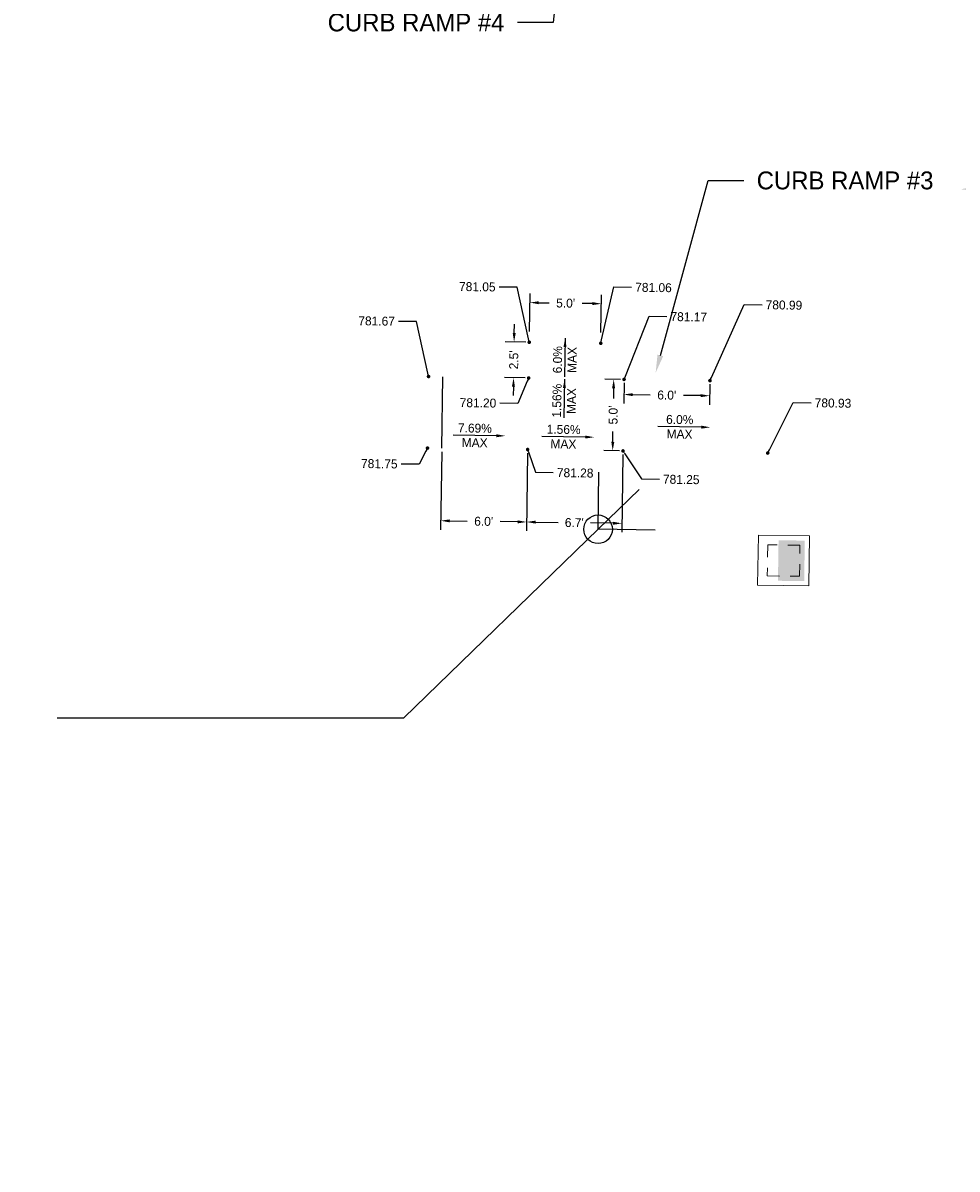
# Model space of a CAD drawing. Header units: feet. Extents: x 1384904 to 1390579, y 443400 to 444295.
# Tile 4 of 57: x 1387607 to 1387673, y 443896 to 443976. Entities that reach past the tile are written whole.
import ezdxf
from ezdxf import colors
from ezdxf.entities.mleader import LeaderData, LeaderLine
from ezdxf.math import Vec2, Vec3

# ---------------------------------------------------------------- set-up
doc = ezdxf.new("R2010")
doc.units = ezdxf.units.FT
doc.header["$MEASUREMENT"] = 0
doc.linetypes.add('drainage01', pattern=[1.6, 0.85, -0.75])
for name, color, linetype in [('DR_P_Cells', 1, 'Continuous'), ('DR_P_Storm_Sewer', 1, 'Continuous'), ('DT_P_Text', 3, 'Continuous'), ('PV_P_Text', 7, 'Continuous'), ('SH_Border', 7, 'Continuous')]:
    doc.layers.add(name, color=color, linetype=linetype)
doc.styles.get("Standard").update_dxf_attribs({"font": 'font31.shx'})
doc.dimstyles.get("Standard").update_dxf_attribs({"dimtxt": 0.18, "dimasz": 0.18, "dimexe": 0.18, "dimexo": 0.0625, "dimgap": 0.09, "dimtad": 0, "dimtih": 1, "dimtoh": 1, "dimdec": 4, "dimzin": 0, "dimdsep": 46, "dimtxsty": 'Standard', "dimcen": 0.09, "dimadec": 0, "dimazin": 0, "dimtfac": 1, "dimtdec": 4, "dimtofl": 0, "dimtmove": 0, "dimatfit": 3, "dimfxl": 1, "dimtolj": 1, "dimtzin": 0, "dimarcsym": 0})

# ---------------------------------------------------------------- blocks, each defined once
blk = doc.blocks.new('CB3A-P')
at = {"layer": 'Defpoints', "color": 20, "linetype": 'drainage01', "lineweight": 0}
blk.add_lwpolyline([(1.083, 1.125), (-1.083, 1.125), (-1.083, -1.125), (1.083, -1.125), (1.083, 1.125)], close=True, dxfattribs=at)
at = {"layer": 'DR_P_Cells', "color": 1, "linetype": 'Continuous', "lineweight": 13, "flags": 128}
blk.add_lwpolyline([(-1.75, 1.792), (1.75, 1.792), (1.75, -1.792), (-1.75, -1.792), (-1.75, 1.792)], close=True, dxfattribs=at)
at = {"layer": 'DR_P_Cells', "color": 1, "linetype": 'Continuous', "lineweight": 0, "extrusion": (0, 0, -1)}
blk.add_solid([(1.417, 0.375), (-1.417, 0.375), (1.417, -1.458), (-1.417, -1.458)], dxfattribs=at)
blk = doc.blocks.new('*D928')
at = {"layer": 'Defpoints', "color": 0, "transparency": 16777216}
for p in [(1387636.57, 443946.133), (1387642.569, 443946.044), (1387642.494, 443940.978)]:
    blk.add_point(p, dxfattribs=at)
at = {"layer": 'PV_P_Text', "color": 0, "lineweight": -2, "transparency": 16777216}
for p, q in [((1387636.566, 443945.883), (1387636.486, 443940.441)), ((1387642.565, 443945.794), (1387642.485, 443940.353)), ((1387637.12, 443941.057), (1387638.335, 443941.039)), ((1387641.87, 443940.987), (1387640.655, 443941.005))]:
    blk.add_line(p, q, dxfattribs=at)
at = {"layer": 'PV_P_Text', "color": 0, "transparency": 16777216}
for points in [[(1387637.122, 443941.161), (1387637.119, 443940.953), (1387636.495, 443941.066)], [(1387641.871, 443941.091), (1387641.868, 443940.883), (1387642.494, 443940.978)]]:
    blk.add_solid(points, dxfattribs=at)
at = {"layer": 'PV_P_Text', "color": 0, "transparency": 16777216, "insert": (1387639.495, 443941.022), "char_height": 0.625, "attachment_point": 5, "rotation": 359.15596}
blk.add_mtext("\\A1;6.0'", dxfattribs=at)
blk = doc.blocks.new('_Dot')
at = {"color": 0, "linetype": 'ByBlock', "lineweight": -2}
blk.add_line((-0.5, 0), (-1, 0), dxfattribs=at)
at = {"color": 0, "linetype": 'ByBlock', "const_width": 0.5}
blk.add_lwpolyline([(-0.25, 0, 1), (0.25, 0, 1)], format="xyb", close=True, dxfattribs=at)
blk = doc.blocks.new('*D933')
at = {"layer": 'Defpoints', "color": 0, "transparency": 16777216}
for p in [(1387641.621, 443953.559), (1387642.68, 443953.544), (1387642.643, 443951.044)]:
    blk.add_point(p, dxfattribs=at)
at = {"layer": 'PV_P_Text', "color": 0, "lineweight": -2, "transparency": 16777216}
for p, q in [((1387641.63, 443954.184), (1387641.639, 443954.809)), ((1387642.43, 443953.547), (1387640.996, 443953.568)), ((1387642.393, 443951.048), (1387640.959, 443951.069)), ((1387641.575, 443950.435), (1387641.566, 443949.81))]:
    blk.add_line(p, q, dxfattribs=at)
at = {"layer": 'PV_P_Text', "color": 0, "transparency": 16777216}
for points in [[(1387641.526, 443954.186), (1387641.734, 443954.183), (1387641.621, 443953.559)], [(1387641.471, 443950.436), (1387641.679, 443950.433), (1387641.584, 443951.059)]]:
    blk.add_solid(points, dxfattribs=at)
at = {"layer": 'PV_P_Text', "color": 0, "transparency": 16777216, "insert": (1387641.603, 443952.309), "char_height": 0.625, "attachment_point": 5, "rotation": 89.15596}
blk.add_mtext("\\A1;2.5'", dxfattribs=at)
blk = doc.blocks.new('*D934')
at = {"layer": 'Defpoints', "color": 0, "transparency": 16777216}
for p in [(1387649.307, 443950.946), (1387655.306, 443950.857), (1387655.291, 443949.802)]:
    blk.add_point(p, dxfattribs=at)
at = {"layer": 'PV_P_Text', "color": 0, "lineweight": -2, "transparency": 16777216}
for p, q in [((1387649.303, 443950.696), (1387649.282, 443949.265)), ((1387655.303, 443950.607), (1387655.282, 443949.177)), ((1387649.916, 443949.881), (1387651.131, 443949.863)), ((1387654.666, 443949.811), (1387653.451, 443949.829))]:
    blk.add_line(p, q, dxfattribs=at)
at = {"layer": 'PV_P_Text', "color": 0, "transparency": 16777216}
for points in [[(1387649.918, 443949.985), (1387649.915, 443949.777), (1387649.291, 443949.89)], [(1387654.667, 443949.915), (1387654.664, 443949.707), (1387655.291, 443949.802)]]:
    blk.add_solid(points, dxfattribs=at)
at = {"layer": 'PV_P_Text', "color": 0, "transparency": 16777216, "insert": (1387652.291, 443949.846), "char_height": 0.625, "attachment_point": 5, "rotation": 359.15596}
blk.add_mtext("\\A1;6.0'", dxfattribs=at)
blk = doc.blocks.new('*D935')
at = {"layer": 'Defpoints', "color": 0, "transparency": 16777216}
for p in [(1387647.723, 443956.236), (1387642.687, 443954.05), (1387647.686, 443953.97)]:
    blk.add_point(p, dxfattribs=at)
at = {"layer": 'PV_P_Text', "color": 0, "lineweight": -2, "transparency": 16777216}
for p, q in [((1387642.691, 443954.3), (1387642.733, 443956.941)), ((1387647.69, 443954.22), (1387647.733, 443956.861)), ((1387643.348, 443956.306), (1387644.068, 443956.295)), ((1387647.098, 443956.246), (1387646.378, 443956.258))]:
    blk.add_line(p, q, dxfattribs=at)
at = {"layer": 'PV_P_Text', "color": 0, "transparency": 16777216}
for points in [[(1387643.35, 443956.41), (1387643.346, 443956.202), (1387642.723, 443956.316)], [(1387647.099, 443956.35), (1387647.096, 443956.142), (1387647.723, 443956.236)]]:
    blk.add_solid(points, dxfattribs=at)
at = {"layer": 'PV_P_Text', "color": 0, "transparency": 16777216, "insert": (1387645.223, 443956.276), "char_height": 0.625, "attachment_point": 5, "rotation": 359.08618}
blk.add_mtext("\\A1;5.0'", dxfattribs=at)
blk = doc.blocks.new('*D936')
at = {"layer": 'Defpoints', "color": 0, "transparency": 16777216}
for p in [(1387648.583, 443950.956), (1387649.307, 443950.946), (1387649.233, 443945.946)]:
    blk.add_point(p, dxfattribs=at)
at = {"layer": 'PV_P_Text', "color": 0, "lineweight": -2, "transparency": 16777216}
for p, q in [((1387649.057, 443950.949), (1387647.958, 443950.966)), ((1387648.574, 443950.331), (1387648.563, 443949.612)), ((1387648.519, 443946.582), (1387648.529, 443947.301)), ((1387648.983, 443945.95), (1387647.885, 443945.966))]:
    blk.add_line(p, q, dxfattribs=at)
at = {"layer": 'PV_P_Text', "color": 0, "transparency": 16777216}
for points in [[(1387648.47, 443950.333), (1387648.678, 443950.33), (1387648.583, 443950.956)], [(1387648.415, 443946.583), (1387648.623, 443946.58), (1387648.509, 443945.957)]]:
    blk.add_solid(points, dxfattribs=at)
at = {"layer": 'PV_P_Text', "color": 0, "transparency": 16777216, "insert": (1387648.546, 443948.457), "char_height": 0.625, "attachment_point": 5, "rotation": 89.15596}
blk.add_mtext("\\A1;5.0'", dxfattribs=at)
blk = doc.blocks.new('*D937')
at = {"layer": 'Defpoints', "color": 0, "transparency": 16777216}
for p in [(1387642.569, 443946.044), (1387649.233, 443945.946), (1387649.159, 443940.88)]:
    blk.add_point(p, dxfattribs=at)
at = {"layer": 'PV_P_Text', "color": 0, "lineweight": -2, "transparency": 16777216}
for p, q in [((1387642.565, 443945.794), (1387642.485, 443940.353)), ((1387649.23, 443945.696), (1387649.149, 443940.255)), ((1387643.119, 443940.969), (1387644.701, 443940.945)), ((1387648.534, 443940.889), (1387646.952, 443940.912))]:
    blk.add_line(p, q, dxfattribs=at)
at = {"layer": 'PV_P_Text', "color": 0, "transparency": 16777216}
for points in [[(1387643.121, 443941.073), (1387643.118, 443940.864), (1387642.494, 443940.978)], [(1387648.535, 443940.993), (1387648.532, 443940.785), (1387649.159, 443940.88)]]:
    blk.add_solid(points, dxfattribs=at)
at = {"layer": 'PV_P_Text', "color": 0, "transparency": 16777216, "insert": (1387645.827, 443940.929), "char_height": 0.625, "attachment_point": 5, "rotation": 359.15596}
blk.add_mtext("\\A1;6.7'", dxfattribs=at)
blk = doc.blocks.new('*D1064')
at = {"layer": 'Defpoints', "color": 0, "transparency": 16777216}
for p in [(1387540.978, 443974.544), (1387672.964, 443972.599), (1387677.04, 443965.292), (1390194.578, 443935.45), (1387670.013, 443772.371)]:
    blk.add_point(p, dxfattribs=at)
at = {"layer": 'DT_P_Text', "color": 0, "lineweight": -2, "transparency": 16777216}
for start, end in [(324.33813, 350.58886), (277.72294, 301.58179)]:
    blk.add_arc((1387672.964, 443972.6), 8.368, start, end, dxfattribs=at)
at = {"layer": 'DT_P_Text', "color": 0, "transparency": 16777216}
for points in [[(1387681.011, 443971.25), (1387681.426, 443971.213), (1387681.33, 443972.476)], [(1387674.101, 443964.1), (1387674.076, 443964.516), (1387672.84, 443964.233)]]:
    blk.add_solid(points, dxfattribs=at)
at = {"layer": 'DT_P_Text', "color": 0, "transparency": 16777216, "insert": (1387678.793, 443966.596), "char_height": 1.25, "attachment_point": 5}
blk.add_mtext('\\A1;90°0\'0"', dxfattribs=at)
blk = doc.blocks.new('*D1065')
at = {"layer": 'Defpoints', "color": 0, "transparency": 16777216}
for p in [(1387895.133, 444137.116), (1387540.978, 443974.544), (1387898.945, 443973.296), (1387891.696, 443959.376), (1390194.578, 443935.45)]:
    blk.add_point(p, dxfattribs=at)
at = {"layer": 'DT_P_Text', "color": 0, "lineweight": -2, "transparency": 16777216}
for start, end in [(56.54595, 80.01082), (8.03728, 33.75153)]:
    blk.add_arc((1387891.89, 443969.374), 8.072, start, end, dxfattribs=at)
at = {"layer": 'DT_P_Text', "color": 0, "transparency": 16777216}
for points in [[(1387893.27, 443977.117), (1387893.31, 443977.531), (1387892.046, 443977.445)], [(1387900.09, 443970.516), (1387899.675, 443970.49), (1387899.961, 443969.255)]]:
    blk.add_solid(points, dxfattribs=at)
at = {"layer": 'DT_P_Text', "color": 0, "transparency": 16777216, "insert": (1387897.694, 443974.984), "char_height": 1.25, "attachment_point": 5}
blk.add_mtext('\\A1;89°44\'10"', dxfattribs=at)
blk = doc.blocks.new('*D1066')
at = {"layer": 'Defpoints', "color": 0, "transparency": 16777216}
for p in [(1388170.018, 444145.729), (1387540.978, 443974.544), (1388173.064, 443969.457), (1388165.387, 443955.345), (1390194.578, 443935.45)]:
    blk.add_point(p, dxfattribs=at)
at = {"layer": 'DT_P_Text', "color": 0, "lineweight": -2, "transparency": 16777216}
for start, end in [(55.6454, 80.17024), (7.59215, 34.10904)]:
    blk.add_arc((1388165.63, 443965.341), 8.497, start, end, dxfattribs=at)
at = {"layer": 'DT_P_Text', "color": 0, "transparency": 16777216}
for points in [[(1388167.06, 443973.507), (1388167.101, 443973.921), (1388165.837, 443973.836)], [(1388174.261, 443966.476), (1388173.845, 443966.452), (1388174.126, 443965.216)]]:
    blk.add_solid(points, dxfattribs=at)
at = {"layer": 'DT_P_Text', "color": 0, "transparency": 16777216, "insert": (1388171.755, 443971.231), "char_height": 1.25, "attachment_point": 5}
blk.add_mtext('\\A1;89°27\'2"', dxfattribs=at)
blk = doc.blocks.new('*D1067')
at = {"layer": 'Defpoints', "color": 0, "transparency": 16777216}
for p in [(1387540.978, 443974.544), (1388536.58, 443959.876), (1388529.293, 443955.832), (1390194.578, 443935.45), (1388524.619, 443400.178)]:
    blk.add_point(p, dxfattribs=at)
at = {"layer": 'DT_P_Text', "color": 0, "lineweight": -2, "transparency": 16777216}
for start, end in [(187.75776, 214.00324), (236.01864, 260.17396)]:
    blk.add_arc((1388536.58, 443959.876), 8.334, start, end, dxfattribs=at)
at = {"layer": 'DT_P_Text', "color": 0, "transparency": 16777216}
for points in [[(1388528.114, 443958.739), (1388528.53, 443958.764), (1388528.247, 443959.999)], [(1388535.177, 443951.872), (1388535.137, 443951.457), (1388536.402, 443951.544)]]:
    blk.add_solid(points, dxfattribs=at)
at = {"layer": 'DT_P_Text', "color": 0, "transparency": 16777216, "insert": (1388530.581, 443954.091), "char_height": 1.25, "attachment_point": 5}
blk.add_mtext('\\A1;89°37\'11"', dxfattribs=at)
blk = doc.blocks.new('*D1068')
at = {"layer": 'Defpoints', "color": 0, "transparency": 16777216}
for p in [(1388548.528, 444294.604), (1387540.978, 443974.544), (1388551.278, 443965.867), (1388540.113, 443949.824), (1390194.578, 443935.45)]:
    blk.add_point(p, dxfattribs=at)
at = {"layer": 'DT_P_Text', "color": 0, "lineweight": -2, "transparency": 16777216}
for start, end in [(51.55999, 82.8622), (4.89573, 37.08613)]:
    blk.add_arc((1388540.357, 443959.821), 12.483, start, end, dxfattribs=at)
at = {"layer": 'DT_P_Text', "color": 0, "transparency": 16777216}
for points in [[(1388541.893, 443971.999), (1388541.924, 443972.415), (1388540.662, 443972.3)], [(1388553.003, 443960.893), (1388552.586, 443960.879), (1388552.839, 443959.637)]]:
    blk.add_solid(points, dxfattribs=at)
at = {"layer": 'DT_P_Text', "color": 0, "transparency": 16777216, "insert": (1388549.355, 443968.473), "char_height": 1.25, "attachment_point": 5}
blk.add_mtext('\\A1;89°26\'46"', dxfattribs=at)
blk = doc.blocks.new('*D1069')
at = {"layer": 'Defpoints', "color": 0, "transparency": 16777216}
for p in [(1387540.978, 443974.544), (1388891.872, 443954.644), (1388895.842, 443947.513), (1390194.578, 443935.45), (1388883.325, 443416.879)]:
    blk.add_point(p, dxfattribs=at)
at = {"layer": 'DT_P_Text', "color": 0, "lineweight": -2, "transparency": 16777216}
for start, end in [(324.55029, 350.37077), (277.87464, 301.16142)]:
    blk.add_arc((1388891.872, 443954.642), 8.16, start, end, dxfattribs=at)
at = {"layer": 'DT_P_Text', "color": 0, "transparency": 16777216}
for points in [[(1388899.71, 443953.296), (1388900.125, 443953.258), (1388900.032, 443954.522)], [(1388893.003, 443946.351), (1388892.978, 443946.767), (1388891.743, 443946.483)]]:
    blk.add_solid(points, dxfattribs=at)
at = {"layer": 'DT_P_Text', "color": 0, "transparency": 16777216, "insert": (1388897.553, 443948.784), "char_height": 1.25, "attachment_point": 5}
blk.add_mtext('\\A1;90°3\'59"', dxfattribs=at)
blk = doc.blocks.new('*D1070')
at = {"layer": 'Defpoints', "color": 0, "transparency": 16777216}
for p in [(1389005.131, 444177.177), (1387540.978, 443974.544), (1389009.168, 443958.886), (1388998.333, 443943.075), (1390194.578, 443935.45)]:
    blk.add_point(p, dxfattribs=at)
at = {"layer": 'DT_P_Text', "color": 0, "lineweight": -2, "transparency": 16777216}
for start, end in [(51.70973, 82.38704), (5.10561, 36.7305)]:
    blk.add_arc((1388998.623, 443953.069), 12.043, start, end, dxfattribs=at)
at = {"layer": 'DT_P_Text', "color": 0, "transparency": 16777216}
for points in [[(1389000.202, 443964.799), (1389000.235, 443965.214), (1388998.973, 443965.107)], [(1389010.827, 443954.149), (1389010.41, 443954.133), (1389010.665, 443952.892)]]:
    blk.add_solid(points, dxfattribs=at)
at = {"layer": 'DT_P_Text', "color": 0, "transparency": 16777216, "insert": (1389007.323, 443961.397), "char_height": 1.25, "attachment_point": 5}
blk.add_mtext('\\A1;89°10\'51"', dxfattribs=at)
blk = doc.blocks.new('*D1071')
at = {"layer": 'Defpoints', "color": 0, "transparency": 16777216}
for p in [(1389529.023, 444160.851), (1387540.978, 443974.544), (1389519.597, 443952.651), (1389523.362, 443935.339), (1390194.578, 443935.45)]:
    blk.add_point(p, dxfattribs=at)
at = {"layer": 'DT_P_Text', "color": 0, "lineweight": -2, "transparency": 16777216}
for start, end in [(97.15241, 121.14493), (144.10974, 170.56542)]:
    blk.add_arc((1389523.613, 443945.335), 8.345, start, end, dxfattribs=at)
at = {"layer": 'DT_P_Text', "color": 0, "transparency": 16777216}
for points in [[(1389522.563, 443953.823), (1389522.584, 443953.407), (1389523.822, 443953.677)], [(1389515.588, 443946.684), (1389515.173, 443946.722), (1389515.269, 443945.458)]]:
    blk.add_solid(points, dxfattribs=at)
at = {"layer": 'DT_P_Text', "color": 0, "transparency": 16777216, "insert": (1389517.83, 443951.352), "char_height": 1.25, "attachment_point": 5}
blk.add_mtext('\\A1;90°35\'39"', dxfattribs=at)

msp = doc.modelspace()

# ---------------------------------------------------------------- linework, layer by layer
at = {"layer": 'DT_P_Text'}
for points in [[(1387651.48713, 443940.4124), (1387647.48757, 443940.47134), (1387647.54649, 443944.4709)], [(1387650.35736, 443943.25779), (1387647.48757, 443940.47134)], [(1387647.48757, 443940.47134), (1387633.91215, 443927.29014)], [(1387609.70068, 443927.29014), (1387633.91215, 443927.29014)]]:
    msp.add_lwpolyline(points, dxfattribs=at)
msp.add_circle((1387647.48757, 443940.47134), 1, dxfattribs=at)
at = {"layer": 'PV_P_Text', "linetype": 'ByBlock', "lineweight": -2}
for points in [[(1387645.18869, 443953.83163), (1387645.15123, 443951.11951)], [(1387645.14933, 443950.96282), (1387645.09891, 443948.25092)], [(1387640.38888, 443947.00726), (1387637.35919, 443947.0519)], [(1387654.70536, 443947.60742), (1387651.67567, 443947.65205)], [(1387646.59186, 443946.91627), (1387643.56216, 443946.9609)]]:
    msp.add_lwpolyline(points, dxfattribs=at)
at = {"layer": 'PV_P_Text'}
for points in [[(1387645.0759, 443953.20813), (1387645.18869, 443953.83163), (1387645.28421, 443953.20525)], [(1387645.03356, 443950.33987), (1387645.14933, 443950.96282), (1387645.24186, 443950.33599)], [(1387640.39042, 443947.11142), (1387641.01381, 443946.99806), (1387640.38735, 443946.90311)], [(1387654.70689, 443947.71157), (1387655.33029, 443947.59821), (1387654.70382, 443947.50326)], [(1387646.59339, 443947.02042), (1387647.21679, 443946.90706), (1387646.59032, 443946.81211)]]:
    msp.add_solid(points, dxfattribs=at)
at = {"layer": 'SH_Border'}
msp.add_lwpolyline([(1387636.56978, 443946.13278), (1387636.64344, 443951.13224)], dxfattribs=at)

# ---------------------------------------------------------------- block references
at = {"layer": 'DR_P_Storm_Sewer', "color": 1, "rotation": 89.15583334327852}
msp.add_blockref('CB3A-P', (1387660.45669, 443938.28003, 781.40913), dxfattribs=at)

# ---------------------------------------------------------------- texts
at = {"layer": 'PV_P_Text', "char_height": 0.625, "attachment_point": 5}
for s, insert, rotation in [('6.0%', (1387644.66144, 443952.32376), 89.2086515), ('MAX', (1387645.67409, 443952.30977), 89.2086515), ('1.56%', (1387644.61488, 443949.45749), 88.9349533), ('MAX', (1387645.62745, 443949.43866), 88.9349533), ('7.69%', (1387638.8815, 443947.5359), 359.1559594), ('1.56%', (1387645.08447, 443947.4449), 359.1559594), ('6.0%', (1387653.19797, 443948.13605), 359.1559594), ('MAX', (1387653.18305, 443947.12342), 359.1559594), ('MAX', (1387638.86658, 443946.52326), 359.1559594), ('MAX', (1387645.06955, 443946.43227), 359.1559594)]:
    msp.add_mtext(s, dxfattribs=dict(at, insert=insert, rotation=rotation))

# ---------------------------------------------------------------- dimensions: what is measured, and where the dimension line sits
at = {"layer": 'DT_P_Text'}
for base, line1, line2, picture, middle in [((1388551.27813, 443965.86722), ((1387540.978, 443974.544), (1390194.57763, 443935.45023)), ((1388540.11322, 443949.82405), (1388548.52762, 444294.60374)), '*D1068', (1388549.35503, 443968.47325)), ((1389009.16818, 443958.8865), ((1387540.978, 443974.544), (1390194.57763, 443935.45023)), ((1388998.33294, 443943.07455), (1389005.1309, 444177.17687)), '*D1070', (1389007.32318, 443961.39682)), ((1389519.59746, 443952.65059), ((1387540.978, 443974.544), (1390194.57763, 443935.45023)), ((1389523.36155, 443935.33874), (1389529.02312, 444160.85051)), '*D1071', (1389517.83048, 443951.35217)), ((1388173.06391, 443969.45743), ((1387540.978, 443974.544), (1390194.57763, 443935.45023)), ((1388165.38689, 443955.34459), (1388170.01841, 444145.72851)), '*D1066', (1388171.75473, 443971.23141)), ((1387898.94504, 443973.29609), ((1387540.978, 443974.544), (1390194.57763, 443935.45023)), ((1387891.69628, 443959.37596), (1387895.13342, 444137.11607)), '*D1065', (1387897.69389, 443974.98408)), ((1387677.04029, 443965.2921), ((1387670.0134, 443772.37098), (1387672.96367, 443972.59925)), ((1387540.978, 443974.544), (1390194.57763, 443935.45023)), '*D1064', (1387678.79269, 443966.5962)), ((1388529.29261, 443955.83234), ((1388524.61868, 443400.17799), (1388536.57959, 443959.87645)), ((1387540.978, 443974.544), (1390194.57763, 443935.45023)), '*D1067', (1388530.58119, 443954.09076)), ((1388895.84236, 443947.5127), ((1387540.978, 443974.544), (1390194.57763, 443935.45023)), ((1388883.32531, 443416.87915), (1388891.87229, 443954.64389)), '*D1069', (1388897.55345, 443948.78426))]:
    dim = msp.add_angular_dim_2l(base=base, line1=line1, line2=line2, dimstyle='Standard', override={"dimscale": 10, "dimtxt": 0.125, "dimasz": 0.125, "dimgap": 0.05, "dimaunit": 1, "dimadec": 3}, dxfattribs=at)
    dim.commit()
    dim.dimension.update_dxf_attribs({"geometry": picture, "text_midpoint": middle})
at = {"layer": 'PV_P_Text'}
for p1, p2, distance, picture, middle in [((1387642.68707, 443954.04961), (1387647.68643, 443953.96987), 2.26679, '*D935', (1387645.2229, 443956.27624)), ((1387642.64278, 443951.04385), (1387642.67961, 443953.54358), 1.05869, '*D933', (1387641.60262, 443952.30931)), ((1387649.23326, 443945.94622), (1387649.30692, 443950.94567), 0.72387, '*D936', (1387648.5463, 443948.45661)), ((1387649.30692, 443950.94567), (1387655.30627, 443950.85729), -1.0558, '*D934', (1387652.29104, 443949.8458)), ((1387636.56978, 443946.13278), (1387642.56913, 443946.04439), -5.06713, '*D928', (1387639.49481, 443941.022)), ((1387642.56913, 443946.04439), (1387649.23326, 443945.94622), -5.06713, '*D937', (1387645.82655, 443940.92872))]:
    dim = msp.add_aligned_dim(p1=p1, p2=p2, distance=distance, text="<>'", dimstyle='Standard', override={"dimscale": 5, "dimtxt": 0.125, "dimasz": 0.125, "dimexe": 0.125, "dimexo": 0.05, "dimgap": 0.05, "dimtih": 0, "dimtoh": 0, "dimdec": 1}, dxfattribs=at)
    dim.commit()
    dim.dimension.update_dxf_attribs({"geometry": picture, "text_midpoint": middle})

# ---------------------------------------------------------------- leaders
at = {"layer": 'DT_P_Text'}
ml = msp.add_multileader_mtext('Standard', dxfattribs=at)
ml.set_content('CURB RAMP #4', color=256)
ml.set_leader_properties()
ml.build(insert=Vec2(0, 0))
ml.multileader.update_dxf_attribs({"text_right_attachment_type": 2, "dogleg_length": 0.25, "arrow_head_size": 1.25, "scale": 10})
ctx = ml.context
ctx.base_point, ctx.scale, ctx.char_height, ctx.arrow_head_size, ctx.landing_gap_size, ctx.plane_origin = Vec3(1387626.74432, 443975.90206), 10, 1.25, 1.25, 0.9, Vec3(1387647.54102, 444001.47717)
ctx.right_attachment, ctx.text_align_type = 2, 2
notes = []
notes.append((ctx, [(0, (1, 1, 0), (1387644.34789, 443975.90206), (-1, 0), 2.5, [(0, [(1387645.70228, 443989.0029)], 0, [])])]))
ctx.mtext.insert, ctx.mtext.alignment, ctx.mtext.flow_direction = Vec3(1387640.94789, 443976.52706), 3, 5
ml = msp.add_multileader_mtext('Standard', dxfattribs=at)
ml.set_content('CURB RAMP #3', color=256)
ml.set_leader_properties()
ml.build(insert=Vec2(0, 0))
ml.multileader.update_dxf_attribs({"text_right_attachment_type": 2, "dogleg_length": 0.25, "arrow_head_size": 1.25, "scale": 10})
ctx = ml.context
ctx.base_point, ctx.scale, ctx.char_height, ctx.arrow_head_size, ctx.landing_gap_size, ctx.plane_origin = Vec3(1387657.67427, 443964.85741), 10, 1.25, 1.25, 0.9, Vec3(1387645.25137, 443946.00488)
ctx.right_attachment = 2
notes.append((ctx, [(1, (1, 1, 0), (1387655.17427, 443964.85741), (1, 0), 2.5, [(0, [(1387651.5127, 443951.41323)], 0, [])])]))
ctx.mtext.insert, ctx.mtext.flow_direction = Vec3(1387658.57427, 443965.48241), 5
at = {"layer": 'PV_P_Text'}
ml = msp.add_multileader_mtext('Standard', dxfattribs=at)
ml.set_content('781.05', color=256)
ml.set_leader_properties()
ml.set_arrow_properties(name='DOT')
ml.build(insert=Vec2(0, 0))
ml.multileader.update_dxf_attribs({"text_right_attachment_type": 2, "dogleg_length": 0.25, "arrow_head_size": 0.25, "scale": 5})
ctx = ml.context
ctx.base_point, ctx.scale, ctx.char_height, ctx.arrow_head_size, ctx.landing_gap_size, ctx.plane_origin, ctx.plane_x_axis, ctx.plane_y_axis = Vec3(1387637.23667, 443957.4513), 5, 0.625, 0.25, 0.25, Vec3(1387642.70879, 443953.53061), Vec3(0.9998915, -0.01473075), Vec3(0.01473075, 0.9998915)
ctx.right_attachment, ctx.text_align_type = 2, 2
notes.append((ctx, [(0, (1, 1, 0), (1387641.82843, 443957.38365), (-0.9998915, 0.01473075), 1.25, [(0, [(1387642.67961, 443953.54358)], 0, [])])]))
ctx.mtext.insert, ctx.mtext.text_direction, ctx.mtext.rotation, ctx.mtext.alignment, ctx.mtext.flow_direction = Vec3(1387640.3332, 443957.71822), Vec3(0.9998915, -0.01473075), 6.26845402, 3, 5
ml = msp.add_multileader_mtext('Standard', dxfattribs=at)
ml.set_content('781.06', color=256)
ml.set_leader_properties()
ml.set_arrow_properties(name='DOT')
ml.build(insert=Vec2(0, 0))
ml.multileader.update_dxf_attribs({"text_right_attachment_type": 2, "dogleg_length": 0.25, "arrow_head_size": 0.25, "scale": 5})
ctx = ml.context
ctx.base_point, ctx.scale, ctx.char_height, ctx.arrow_head_size, ctx.landing_gap_size, ctx.plane_origin, ctx.plane_x_axis, ctx.plane_y_axis = Vec3(1387649.83542, 443957.39299), 5, 0.625, 0.25, 0.25, Vec3(1387647.74508, 443955.95668), Vec3(0.9998915, -0.01473075), Vec3(0.01473075, 0.9998915)
ctx.right_attachment = 2
notes.append((ctx, [(1, (1, 1, 0), (1387648.58555, 443957.41141), (0.9998915, -0.01473075), 1.25, [(0, [(1387647.67907, 443953.46993)], 0, [])])]))
ctx.mtext.insert, ctx.mtext.text_direction, ctx.mtext.rotation, ctx.mtext.flow_direction = Vec3(1387650.08999, 443957.70178), Vec3(0.9998915, -0.01473075), 6.26845402, 5
ml = msp.add_multileader_mtext('Standard', dxfattribs=at)
ml.set_content('780.99', color=256)
ml.set_leader_properties()
ml.set_arrow_properties(name='DOT')
ml.build(insert=Vec2(0, 0))
ml.multileader.update_dxf_attribs({"text_right_attachment_type": 2, "dogleg_length": 0.25, "arrow_head_size": 0.25, "scale": 5})
ctx = ml.context
ctx.base_point, ctx.scale, ctx.char_height, ctx.arrow_head_size, ctx.landing_gap_size, ctx.plane_origin, ctx.plane_x_axis, ctx.plane_y_axis = Vec3(1387658.94986, 443956.16959), 5, 0.625, 0.25, 0.25, Vec3(1387655.33545, 443950.84432), Vec3(0.9998915, -0.01473075), Vec3(0.01473075, 0.9998915)
ctx.right_attachment = 2
notes.append((ctx, [(1, (1, 1, 0), (1387657.7, 443956.188), (0.9998915, -0.01473075), 1.25, [(0, [(1387655.30627, 443950.85729)], 0, [])])]))
ctx.mtext.insert, ctx.mtext.text_direction, ctx.mtext.rotation, ctx.mtext.flow_direction = Vec3(1387659.20444, 443956.47837), Vec3(0.9998915, -0.01473075), 6.26845402, 5
ml = msp.add_multileader_mtext('Standard', dxfattribs=at)
ml.set_content('781.67', color=256)
ml.set_leader_properties()
ml.set_arrow_properties(name='DOT')
ml.build(insert=Vec2(0, 0))
ml.multileader.update_dxf_attribs({"text_right_attachment_type": 2, "dogleg_length": 0.25, "arrow_head_size": 0.25, "scale": 5})
ctx = ml.context
ctx.base_point, ctx.scale, ctx.char_height, ctx.arrow_head_size, ctx.landing_gap_size, ctx.plane_origin, ctx.plane_x_axis, ctx.plane_y_axis = Vec3(1387630.22044, 443955.0544), 5, 0.625, 0.25, 0.25, Vec3(1387635.67273, 443951.134), Vec3(0.9998915, -0.01473075), Vec3(0.01473075, 0.9998915)
ctx.right_attachment, ctx.text_align_type = 2, 2
notes.append((ctx, [(0, (1, 1, 0), (1387634.79237, 443954.98704), (-0.9998915, 0.01473075), 1.25, [(0, [(1387635.64354, 443951.14697)], 0, [])])]))
ctx.mtext.insert, ctx.mtext.text_direction, ctx.mtext.rotation, ctx.mtext.alignment, ctx.mtext.flow_direction = Vec3(1387633.29713, 443955.3216), Vec3(0.9998915, -0.01473075), 6.26845402, 3, 5
ml = msp.add_multileader_mtext('Standard', dxfattribs=at)
ml.set_content('781.17', color=256)
ml.set_leader_properties()
ml.set_arrow_properties(name='DOT')
ml.build(insert=Vec2(0, 0))
ml.multileader.update_dxf_attribs({"text_right_attachment_type": 2, "dogleg_length": 0.25, "arrow_head_size": 0.25, "scale": 5})
ctx = ml.context
ctx.base_point, ctx.scale, ctx.char_height, ctx.arrow_head_size, ctx.landing_gap_size, ctx.plane_origin, ctx.plane_x_axis, ctx.plane_y_axis = Vec3(1387652.30015, 443955.34402), 5, 0.625, 0.25, 0.25, Vec3(1387649.37293, 443953.43243), Vec3(0.9998915, -0.01473075), Vec3(0.01473075, 0.9998915)
ctx.right_attachment = 2
notes.append((ctx, [(1, (1, 1, 0), (1387651.05028, 443955.36243), (0.9998915, -0.01473075), 1.25, [(0, [(1387649.30692, 443950.94567)], 0, [])])]))
ctx.mtext.insert, ctx.mtext.text_direction, ctx.mtext.rotation, ctx.mtext.flow_direction = Vec3(1387652.55472, 443955.6528), Vec3(0.9998915, -0.01473075), 6.26845402, 5
ml = msp.add_multileader_mtext('Standard', dxfattribs=at)
ml.set_content('781.20', color=256)
ml.set_leader_properties()
ml.set_arrow_properties(name='DOT')
ml.build(insert=Vec2(0, 0))
ml.multileader.update_dxf_attribs({"text_right_attachment_type": 2, "dogleg_length": 0.25, "arrow_head_size": 0.25, "scale": 5})
ctx = ml.context
ctx.base_point, ctx.scale, ctx.char_height, ctx.arrow_head_size, ctx.landing_gap_size, ctx.plane_origin, ctx.plane_x_axis, ctx.plane_y_axis = Vec3(1387637.33408, 443949.332), 5, 0.625, 0.25, 0.25, Vec3(1387642.67197, 443951.03088), Vec3(0.9998915, -0.01473075), Vec3(0.01473075, 0.9998915)
ctx.right_attachment, ctx.text_align_type = 2, 2
notes.append((ctx, [(0, (1, 1, 0), (1387641.87625, 443949.26508), (-0.9998915, 0.01473075), 1.25, [(0, [(1387642.64278, 443951.04385)], 0, [])])]))
ctx.mtext.insert, ctx.mtext.text_direction, ctx.mtext.rotation, ctx.mtext.alignment, ctx.mtext.flow_direction = Vec3(1387640.38101, 443949.59964), Vec3(0.9998915, -0.01473075), 6.26845402, 3, 5
ml = msp.add_multileader_mtext('Standard', dxfattribs=at)
ml.set_content('780.93', color=256)
ml.set_leader_properties()
ml.set_arrow_properties(name='DOT')
ml.build(insert=Vec2(0, 0))
ml.multileader.update_dxf_attribs({"text_right_attachment_type": 2, "dogleg_length": 0.25, "arrow_head_size": 0.25, "scale": 5})
ctx = ml.context
ctx.base_point, ctx.scale, ctx.char_height, ctx.arrow_head_size, ctx.landing_gap_size, ctx.plane_origin, ctx.plane_x_axis, ctx.plane_y_axis = Vec3(1387662.37796, 443949.31657), 5, 0.625, 0.25, 0.25, Vec3(1387659.37571, 443945.78425), Vec3(0.9998915, -0.01473075), Vec3(0.01473075, 0.9998915)
ctx.right_attachment = 2
notes.append((ctx, [(1, (1, 1, 0), (1387661.12809, 443949.33499), (0.9998915, -0.01473075), 1.25, [(0, [(1387659.34653, 443945.79722)], 0, [])])]))
ctx.mtext.insert, ctx.mtext.text_direction, ctx.mtext.rotation, ctx.mtext.flow_direction = Vec3(1387662.63253, 443949.62536), Vec3(0.9998915, -0.01473075), 6.26845402, 5
ml = msp.add_multileader_mtext('Standard', dxfattribs=at)
ml.set_content('781.75', color=256)
ml.set_leader_properties()
ml.set_arrow_properties(name='DOT')
ml.build(insert=Vec2(0, 0))
ml.multileader.update_dxf_attribs({"text_right_attachment_type": 2, "dogleg_length": 0.25, "arrow_head_size": 0.25, "scale": 5})
ctx = ml.context
ctx.base_point, ctx.scale, ctx.char_height, ctx.arrow_head_size, ctx.landing_gap_size, ctx.plane_origin, ctx.plane_x_axis, ctx.plane_y_axis = Vec3(1387630.45794, 443945.07656), 5, 0.625, 0.25, 0.25, Vec3(1387635.59907, 443946.13454), Vec3(0.9998915, -0.01473075), Vec3(0.01473075, 0.9998915)
ctx.right_attachment, ctx.text_align_type = 2, 2
notes.append((ctx, [(0, (1, 1, 0), (1387634.98027, 443945.00993), (-0.9998915, 0.01473075), 1.25, [(0, [(1387635.56989, 443946.14751)], 0, [])])]))
ctx.mtext.insert, ctx.mtext.text_direction, ctx.mtext.rotation, ctx.mtext.alignment, ctx.mtext.flow_direction = Vec3(1387633.48503, 443945.34449), Vec3(0.9998915, -0.01473075), 6.26845402, 3, 5
ml = msp.add_multileader_mtext('Standard', dxfattribs=at)
ml.set_content('781.28', color=256)
ml.set_leader_properties()
ml.set_arrow_properties(name='DOT')
ml.build(insert=Vec2(0, 0))
ml.multileader.update_dxf_attribs({"text_right_attachment_type": 2, "dogleg_length": 0.25, "arrow_head_size": 0.25, "scale": 5})
ctx = ml.context
ctx.base_point, ctx.scale, ctx.char_height, ctx.arrow_head_size, ctx.landing_gap_size, ctx.plane_origin, ctx.plane_x_axis, ctx.plane_y_axis = Vec3(1387644.36255, 443944.43446), 5, 0.625, 0.25, 0.25, Vec3(1387642.59831, 443946.03142), Vec3(0.9998915, -0.01473075), Vec3(0.01473075, 0.9998915)
ctx.right_attachment = 2
notes.append((ctx, [(1, (1, 1, 0), (1387643.11268, 443944.45287), (0.9998915, -0.01473075), 1.25, [(0, [(1387642.56913, 443946.04439)], 0, [])])]))
ctx.mtext.insert, ctx.mtext.text_direction, ctx.mtext.rotation, ctx.mtext.flow_direction = Vec3(1387644.61712, 443944.74324), Vec3(0.9998915, -0.01473075), 6.26845402, 5
ml = msp.add_multileader_mtext('Standard', dxfattribs=at)
ml.set_content('781.25', color=256)
ml.set_leader_properties()
ml.set_arrow_properties(name='DOT')
ml.build(insert=Vec2(0, 0))
ml.multileader.update_dxf_attribs({"text_right_attachment_type": 2, "dogleg_length": 0.25, "arrow_head_size": 0.25, "scale": 5})
ctx = ml.context
ctx.base_point, ctx.scale, ctx.char_height, ctx.arrow_head_size, ctx.landing_gap_size, ctx.plane_origin, ctx.plane_x_axis, ctx.plane_y_axis = Vec3(1387651.77309, 443943.9756), 5, 0.625, 0.25, 0.25, Vec3(1387649.26245, 443945.93324), Vec3(0.9998915, -0.01473075), Vec3(0.01473075, 0.9998915)
ctx.right_attachment = 2
notes.append((ctx, [(1, (1, 1, 0), (1387650.52323, 443943.99401), (0.9998915, -0.01473075), 1.25, [(0, [(1387649.23326, 443945.94622)], 0, [])])]))
ctx.mtext.insert, ctx.mtext.text_direction, ctx.mtext.rotation, ctx.mtext.flow_direction = Vec3(1387652.02767, 443944.28438), Vec3(0.9998915, -0.01473075), 6.26845402, 5
for ctx, leaders in notes:
    for number, flags, end, landing, length, lines in leaders:
        leader = LeaderData()
        leader.index, (leader.has_last_leader_line, leader.has_dogleg_vector, leader.attachment_direction) = number, flags
        leader.last_leader_point, leader.dogleg_vector, leader.dogleg_length = Vec3(end), Vec3(landing), length
        for number, points, colour, breaks in lines:
            line = LeaderLine()
            line.index, line.vertices, line.color, line.breaks = number, Vec3.list(points), colors.encode_raw_color(colour), breaks
            leader.lines.append(line)
        ctx.leaders.append(leader)

doc.saveas('drawing.dxf')
